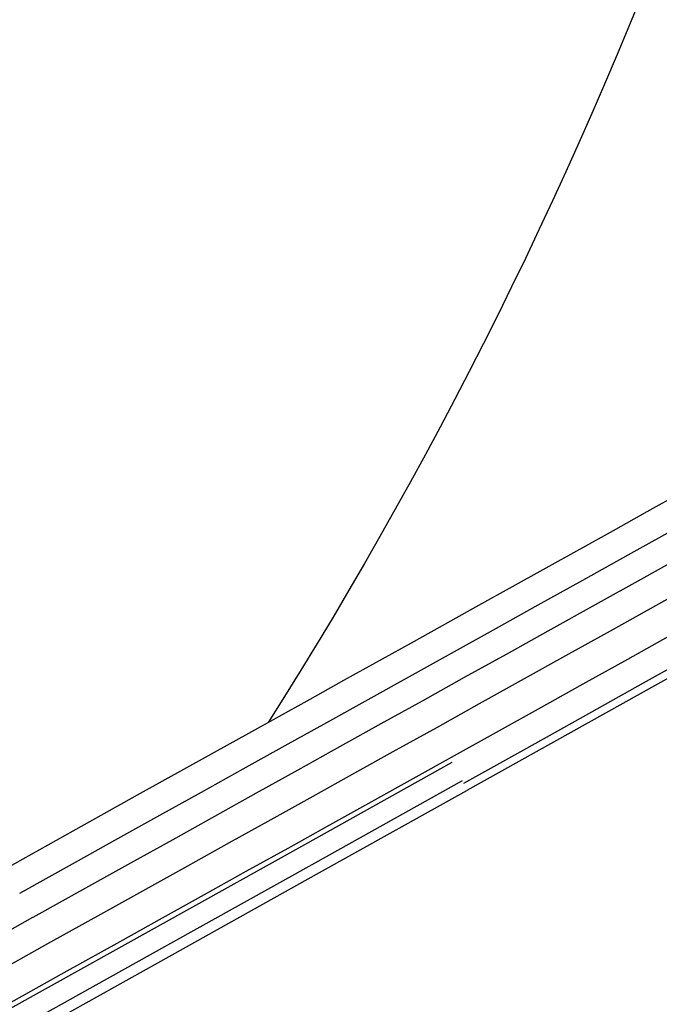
# Model space of a CAD drawing. Extents: x -19 to 1160, y -2382 to -1354.
# Tile 16 of 69: x 452.58 to 459.55, y -2148.98 to -2138.25. Entities that reach past the tile are written whole.
import ezdxf

# ---------------------------------------------------------------- set-up
doc = ezdxf.new("R2010")
doc.units = 0
doc.layers.add('1', color=7, linetype='CONTINUOUS')

msp = doc.modelspace()

# ---------------------------------------------------------------- linework, layer by layer
at = {"layer": '1', "color": 7, "extrusion": (0.866025, 0.500001, 5.12223e-06)}
msp.add_lwpolyline([(-2087.431, 40.214), (-2087.027, 40.555), (-2086.623, 40.894), (-2086.218, 41.23), (-2085.811, 41.564), (-2085.404, 41.896), (-2084.995, 42.225), (-2084.586, 42.552), (-2084.176, 42.876), (-2083.765, 43.198), (-2083.352, 43.518), (-2082.939, 43.835), (-2082.525, 44.149), (-2082.11, 44.461), (-2081.693, 44.771), (-2081.276, 45.079), (-2080.858, 45.383), (-2080.439, 45.686), (-2080.019, 45.986), (-2079.598, 46.284), (-2079.176, 46.579), (-2078.753, 46.872), (-2078.329, 47.162), (-2077.904, 47.45), (-2077.478, 47.736), (-2077.051, 48.019), (-2076.623, 48.3), (-2076.195, 48.578), (-2075.765, 48.854), (-2075.334, 49.127), (-2074.902, 49.398), (-2074.469, 49.667), (-2074.036, 49.933), (-2073.601, 50.196), (-2073.165, 50.458), (-2072.729, 50.717), (-2072.291, 50.973), (-2071.853, 51.227), (-2071.413, 51.479), (-2070.972, 51.728), (-2070.531, 51.975), (-2070.088, 52.219), (-2069.645, 52.461), (-2069.2, 52.7), (-2068.755, 52.937), (-2068.309, 53.172), (-2067.861, 53.404), (-2067.413, 53.634), (-2066.963, 53.861), (-2066.513, 54.086), (-2066.062, 54.309), (-2065.61, 54.529), (-2065.156, 54.747), (-2064.702, 54.962), (-2064.247, 55.175), (-2063.791, 55.385), (-2063.334, 55.593), (-2062.876, 55.798), (-2062.416, 56.002), (-2061.956, 56.202), (-2061.495, 56.401), (-2061.033, 56.596), (-2060.57, 56.79), (-2060.106, 56.981), (-2059.641, 57.169), (-2059.175, 57.355), (-2058.709, 57.539), (-2058.241, 57.72), (-2057.772, 57.899), (-2057.302, 58.076), (-2056.831, 58.25), (-2056.359, 58.421), (-2055.887, 58.591), (-2055.413, 58.757), (-2054.938, 58.922), (-2054.463, 59.084), (-2053.986, 59.243), (-2053.508, 59.4), (-2053.03, 59.555), (-2052.55, 59.707), (-2052.069, 59.857), (-2051.588, 60.004), (-2051.105, 60.149), (-2050.622, 60.291), (-2050.137, 60.432), (-2049.652, 60.569), (-2049.166, 60.704), (-2048.678, 60.837), (-2048.19, 60.968), (-2047.7, 61.096), (-2047.21, 61.221), (-2046.719, 61.344), (-2046.227, 61.465), (-2045.733, 61.583), (-2045.239, 61.699), (-2044.744, 61.812), (-2044.248, 61.923), (-2043.751, 62.032), (-2043.252, 62.138), (-2042.753, 62.242), (-2042.253, 62.343), (-2041.752, 62.442), (-2041.25, 62.538), (-2040.747, 62.632), (-2040.243, 62.724), (-2039.738, 62.813), (-2039.232, 62.9), (-2038.725, 62.984), (-2038.217, 63.066), (-2037.709, 63.146), (-2037.199, 63.223), (-2036.688, 63.297), (-2036.176, 63.369), (-2035.663, 63.439), (-2035.15, 63.507), (-2034.635, 63.571), (-2034.119, 63.634), (-2033.602, 63.694), (-2033.085, 63.752), (-2032.566, 63.807), (-2032.047, 63.86), (-2031.526, 63.91), (-2031.004, 63.958), (-2030.482, 64.004), (-2029.958, 64.047), (-2029.434, 64.087), (-2028.909, 64.126), (-2028.382, 64.161), (-2027.855, 64.195)], dxfattribs=at)
at = {"layer": '1', "color": 7, "extrusion": (-0.486507, 0.873658, -0.005659)}
msp.add_lwpolyline([(644.704, 28.339), (643.844, 28.333), (642.984, 28.331), (642.125, 28.331), (641.267, 28.334), (640.409, 28.34), (639.552, 28.349), (638.695, 28.36), (637.839, 28.374), (636.983, 28.391), (636.128, 28.411), (635.274, 28.434), (634.42, 28.459), (633.567, 28.487), (632.715, 28.518), (631.863, 28.552), (631.011, 28.589), (630.16, 28.628), (629.31, 28.67), (628.46, 28.715), (627.611, 28.763), (626.763, 28.813), (625.915, 28.866), (625.067, 28.923), (624.221, 28.981), (623.374, 29.043), (622.529, 29.108), (621.684, 29.175), (620.839, 29.245), (619.995, 29.318), (619.152, 29.393), (618.31, 29.472), (617.467, 29.553), (616.626, 29.637), (615.785, 29.724), (614.945, 29.813), (614.105, 29.906), (613.266, 30.001), (612.427, 30.099), (611.589, 30.2), (610.751, 30.303), (609.915, 30.409), (609.078, 30.519), (608.243, 30.63), (607.408, 30.745), (606.573, 30.863), (605.739, 30.983), (604.906, 31.106), (604.073, 31.232), (603.241, 31.361), (602.409, 31.492), (601.578, 31.626), (600.748, 31.763), (599.918, 31.903), (599.088, 32.046), (598.26, 32.191), (597.432, 32.339), (596.604, 32.49), (595.777, 32.644), (594.951, 32.801), (594.125, 32.96), (593.3, 33.122), (592.475, 33.287), (591.651, 33.455), (590.828, 33.625), (590.005, 33.799), (589.182, 33.975), (588.361, 34.154), (587.54, 34.335), (586.719, 34.52), (585.899, 34.707), (585.08, 34.897), (584.261, 35.09), (583.443, 35.286), (582.625, 35.484), (581.808, 35.685), (580.992, 35.889), (580.176, 36.096), (579.36, 36.306), (578.546, 36.518), (577.731, 36.733), (576.918, 36.951), (576.105, 37.172), (575.293, 37.395), (574.481, 37.622), (573.67, 37.851), (572.859, 38.083), (572.049, 38.317), (571.239, 38.555), (570.431, 38.795), (569.622, 39.038), (568.814, 39.284), (568.007, 39.533), (567.201, 39.784), (566.395, 40.039), (565.589, 40.296), (564.785, 40.555), (563.98, 40.818), (563.177, 41.083), (562.374, 41.352), (561.571, 41.623), (560.769, 41.896), (559.968, 42.173), (559.167, 42.452), (558.367, 42.735), (557.568, 43.02), (556.769, 43.307), (555.97, 43.598), (555.172, 43.891), (554.375, 44.187), (553.579, 44.486), (552.782, 44.788), (551.987, 45.092), (551.192, 45.4), (550.398, 45.71), (549.604, 46.022), (548.811, 46.338), (548.018, 46.657), (547.226, 46.978), (546.435, 47.302), (545.644, 47.629), (544.854, 47.958), (544.064, 48.291), (543.275, 48.626), (542.487, 48.964), (541.699, 49.305), (540.911, 49.648), (540.125, 49.994), (539.339, 50.344)], dxfattribs=at)
at = {"layer": '1', "color": 7, "extrusion": (-0.487045, 0.873377, 1.3343e-07)}
msp.add_lwpolyline([(635.585, 28.547), (635.891, 28.608), (636.218, 28.67), (636.563, 28.732), (636.926, 28.795), (637.303, 28.857), (637.694, 28.918), (638.097, 28.979), (638.51, 29.04), (638.931, 29.099), (639.359, 29.158), (640.227, 29.27), (641.101, 29.376), (641.967, 29.474), (642.812, 29.562), (643.632, 29.641), (644.423, 29.709), (645.183, 29.768), (645.909, 29.817), (646.609, 29.857), (647.292, 29.889), (647.967, 29.916), (648.644, 29.938), (649.331, 29.956), (650.773, 29.987)], dxfattribs=at)
at = {"layer": '1', "color": 7, "extrusion": (0.869533, 0.4849, -0.093728)}
msp.add_lwpolyline([(-2097.633, -30.816), (-2097.632, -30.844), (-2097.631, -30.873), (-2097.628, -30.902), (-2097.625, -30.93), (-2097.62, -30.959), (-2097.615, -30.987), (-2097.609, -31.015), (-2097.602, -31.044), (-2097.594, -31.072), (-2097.586, -31.099), (-2097.576, -31.127), (-2097.566, -31.154), (-2097.555, -31.181), (-2097.544, -31.208), (-2097.532, -31.235), (-2097.519, -31.261), (-2097.505, -31.287), (-2097.491, -31.312), (-2097.476, -31.337), (-2097.461, -31.361), (-2097.445, -31.385), (-2097.428, -31.409), (-2097.411, -31.432), (-2097.393, -31.454), (-2097.375, -31.476), (-2097.357, -31.497), (-2097.338, -31.517), (-2097.318, -31.537), (-2097.298, -31.556), (-2097.278, -31.575), (-2097.257, -31.592), (-2097.236, -31.609), (-2097.215, -31.626), (-2097.193, -31.641), (-2097.171, -31.656), (-2097.148, -31.67), (-2097.125, -31.683), (-2097.103, -31.695), (-2097.08, -31.707), (-2097.057, -31.718), (-2097.034, -31.728), (-2097.011, -31.738), (-2096.988, -31.747), (-2096.965, -31.755), (-2096.942, -31.763), (-2096.919, -31.77), (-2096.897, -31.776), (-2096.875, -31.782), (-2096.853, -31.787), (-2096.831, -31.792), (-2096.81, -31.796), (-2096.788, -31.8), (-2096.767, -31.803), (-2096.747, -31.806), (-2096.726, -31.808), (-2096.705, -31.81), (-2096.685, -31.811), (-2096.665, -31.812), (-2096.645, -31.812), (-2096.625, -31.812), (-2096.605, -31.812), (-2096.585, -31.811), (-2096.565, -31.81), (-2096.546, -31.808), (-2096.509, -31.804), (-2096.49, -31.802), (-2096.471, -31.799), (-2096.453, -31.796), (-2096.434, -31.792), (-2096.416, -31.789), (-2096.397, -31.784), (-2096.379, -31.78), (-2096.36, -31.774), (-2096.341, -31.769), (-2096.322, -31.763), (-2096.303, -31.756), (-2096.284, -31.749), (-2096.265, -31.742), (-2096.245, -31.734), (-2096.226, -31.725), (-2096.206, -31.716), (-2096.186, -31.706), (-2096.167, -31.696), (-2096.147, -31.685), (-2096.127, -31.674), (-2096.107, -31.662), (-2096.087, -31.649), (-2096.068, -31.636), (-2096.048, -31.623), (-2096.029, -31.608), (-2096.01, -31.594), (-2095.991, -31.578), (-2095.972, -31.562), (-2095.953, -31.545), (-2095.935, -31.528)], dxfattribs=at)
at = {"layer": '1', "color": 7, "extrusion": (0.870097, 0.485215, -0.086588)}
msp.add_lwpolyline([(-2097.633, -26.201), (-2097.632, -26.23), (-2097.631, -26.259), (-2097.628, -26.287), (-2097.625, -26.316), (-2097.621, -26.344), (-2097.615, -26.373), (-2097.609, -26.401), (-2097.602, -26.43), (-2097.595, -26.458), (-2097.586, -26.486), (-2097.577, -26.513), (-2097.567, -26.541), (-2097.556, -26.568), (-2097.544, -26.595), (-2097.532, -26.621), (-2097.519, -26.648), (-2097.505, -26.673), (-2097.491, -26.699), (-2097.476, -26.724), (-2097.461, -26.748), (-2097.445, -26.772), (-2097.428, -26.796), (-2097.411, -26.819), (-2097.393, -26.841), (-2097.375, -26.863), (-2097.357, -26.884), (-2097.338, -26.905), (-2097.318, -26.925), (-2097.298, -26.944), (-2097.278, -26.963), (-2097.257, -26.98), (-2097.236, -26.997), (-2097.214, -27.013), (-2097.192, -27.029), (-2097.17, -27.044), (-2097.148, -27.058), (-2097.125, -27.071), (-2097.102, -27.083), (-2097.079, -27.095), (-2097.056, -27.106), (-2097.033, -27.116), (-2097.01, -27.126), (-2096.987, -27.135), (-2096.964, -27.143), (-2096.942, -27.15), (-2096.919, -27.158), (-2096.896, -27.164), (-2096.874, -27.17), (-2096.852, -27.175), (-2096.831, -27.18), (-2096.809, -27.184), (-2096.788, -27.188), (-2096.767, -27.191), (-2096.746, -27.193), (-2096.725, -27.195), (-2096.705, -27.197), (-2096.684, -27.198), (-2096.664, -27.199), (-2096.644, -27.2), (-2096.624, -27.199), (-2096.604, -27.199), (-2096.584, -27.198), (-2096.565, -27.197), (-2096.545, -27.195), (-2096.508, -27.192), (-2096.489, -27.189), (-2096.471, -27.186), (-2096.452, -27.183), (-2096.434, -27.18), (-2096.415, -27.176), (-2096.397, -27.172), (-2096.378, -27.167), (-2096.359, -27.162), (-2096.34, -27.156), (-2096.321, -27.15), (-2096.302, -27.143), (-2096.283, -27.136), (-2096.264, -27.129), (-2096.245, -27.121), (-2096.225, -27.112), (-2096.206, -27.103), (-2096.186, -27.093), (-2096.166, -27.083), (-2096.146, -27.072), (-2096.126, -27.061), (-2096.107, -27.049), (-2096.087, -27.037), (-2096.067, -27.023), (-2096.048, -27.01), (-2096.028, -26.996), (-2096.009, -26.981), (-2095.99, -26.965), (-2095.971, -26.949), (-2095.953, -26.932), (-2095.935, -26.915)], dxfattribs=at)
at = {"layer": '1', "color": 7, "extrusion": (0.870573, 0.48548, -0.08008)}
msp.add_lwpolyline([(-2097.633, -21.992), (-2097.632, -22.021), (-2097.631, -22.049), (-2097.629, -22.078), (-2097.625, -22.107), (-2097.621, -22.136), (-2097.616, -22.164), (-2097.61, -22.193), (-2097.603, -22.221), (-2097.595, -22.249), (-2097.586, -22.277), (-2097.577, -22.305), (-2097.567, -22.333), (-2097.556, -22.36), (-2097.545, -22.387), (-2097.532, -22.413), (-2097.519, -22.44), (-2097.506, -22.466), (-2097.491, -22.491), (-2097.477, -22.516), (-2097.461, -22.541), (-2097.445, -22.565), (-2097.428, -22.589), (-2097.411, -22.612), (-2097.393, -22.634), (-2097.375, -22.656), (-2097.357, -22.677), (-2097.337, -22.698), (-2097.318, -22.718), (-2097.298, -22.737), (-2097.277, -22.756), (-2097.257, -22.773), (-2097.235, -22.79), (-2097.214, -22.807), (-2097.192, -22.822), (-2097.17, -22.837), (-2097.147, -22.851), (-2097.124, -22.864), (-2097.102, -22.876), (-2097.079, -22.888), (-2097.056, -22.899), (-2097.033, -22.909), (-2097.01, -22.919), (-2096.987, -22.928), (-2096.964, -22.936), (-2096.941, -22.944), (-2096.918, -22.951), (-2096.896, -22.957), (-2096.874, -22.963), (-2096.852, -22.968), (-2096.83, -22.973), (-2096.809, -22.977), (-2096.787, -22.981), (-2096.766, -22.984), (-2096.745, -22.986), (-2096.725, -22.988), (-2096.704, -22.99), (-2096.684, -22.991), (-2096.664, -22.992), (-2096.644, -22.992), (-2096.624, -22.992), (-2096.604, -22.992), (-2096.584, -22.991), (-2096.564, -22.99), (-2096.544, -22.988), (-2096.507, -22.984), (-2096.489, -22.982), (-2096.47, -22.979), (-2096.452, -22.976), (-2096.433, -22.973), (-2096.415, -22.969), (-2096.396, -22.964), (-2096.377, -22.96), (-2096.359, -22.954), (-2096.34, -22.949), (-2096.321, -22.943), (-2096.302, -22.936), (-2096.283, -22.929), (-2096.264, -22.922), (-2096.244, -22.914), (-2096.225, -22.905), (-2096.205, -22.896), (-2096.185, -22.886), (-2096.166, -22.876), (-2096.146, -22.865), (-2096.126, -22.854), (-2096.106, -22.842), (-2096.086, -22.829), (-2096.067, -22.816), (-2096.047, -22.802), (-2096.028, -22.788), (-2096.009, -22.773), (-2095.99, -22.758), (-2095.971, -22.742), (-2095.952, -22.725), (-2095.934, -22.708)], dxfattribs=at)
at = {"layer": '1', "color": 7, "extrusion": (0.871008, 0.485722, -0.073615)}
msp.add_lwpolyline([(-2097.633, -17.808), (-2097.633, -17.837), (-2097.631, -17.866), (-2097.629, -17.895), (-2097.625, -17.923), (-2097.621, -17.952), (-2097.616, -17.981), (-2097.61, -18.009), (-2097.603, -18.038), (-2097.595, -18.066), (-2097.587, -18.094), (-2097.578, -18.122), (-2097.567, -18.15), (-2097.557, -18.177), (-2097.545, -18.204), (-2097.533, -18.231), (-2097.52, -18.257), (-2097.506, -18.283), (-2097.492, -18.309), (-2097.477, -18.334), (-2097.461, -18.359), (-2097.445, -18.383), (-2097.429, -18.407), (-2097.411, -18.43), (-2097.394, -18.452), (-2097.375, -18.474), (-2097.356, -18.496), (-2097.337, -18.516), (-2097.318, -18.536), (-2097.298, -18.556), (-2097.277, -18.574), (-2097.256, -18.592), (-2097.235, -18.609), (-2097.213, -18.625), (-2097.191, -18.641), (-2097.169, -18.655), (-2097.147, -18.669), (-2097.124, -18.682), (-2097.101, -18.695), (-2097.078, -18.706), (-2097.055, -18.717), (-2097.032, -18.728), (-2097.009, -18.737), (-2096.986, -18.746), (-2096.963, -18.754), (-2096.941, -18.762), (-2096.918, -18.769), (-2096.895, -18.775), (-2096.873, -18.781), (-2096.851, -18.786), (-2096.829, -18.791), (-2096.808, -18.795), (-2096.787, -18.799), (-2096.766, -18.802), (-2096.745, -18.805), (-2096.724, -18.807), (-2096.704, -18.808), (-2096.683, -18.81), (-2096.663, -18.81), (-2096.643, -18.811), (-2096.623, -18.811), (-2096.603, -18.81), (-2096.583, -18.809), (-2096.564, -18.808), (-2096.544, -18.807), (-2096.507, -18.803), (-2096.488, -18.8), (-2096.47, -18.797), (-2096.451, -18.794), (-2096.433, -18.791), (-2096.414, -18.787), (-2096.396, -18.782), (-2096.377, -18.778), (-2096.358, -18.773), (-2096.339, -18.767), (-2096.32, -18.761), (-2096.301, -18.754), (-2096.282, -18.747), (-2096.263, -18.74), (-2096.244, -18.732), (-2096.224, -18.723), (-2096.205, -18.714), (-2096.185, -18.704), (-2096.165, -18.694), (-2096.145, -18.683), (-2096.125, -18.672), (-2096.106, -18.66), (-2096.086, -18.647), (-2096.066, -18.634), (-2096.047, -18.62), (-2096.027, -18.606), (-2096.008, -18.591), (-2095.989, -18.576), (-2095.971, -18.559), (-2095.952, -18.543), (-2095.934, -18.525)], dxfattribs=at)
at = {"layer": '1', "color": 7, "extrusion": (0.871381, 0.485931, -0.06757)}
msp.add_lwpolyline([(-2097.633, -13.894), (-2097.633, -13.923), (-2097.631, -13.952), (-2097.629, -13.981), (-2097.626, -14.01), (-2097.621, -14.039), (-2097.616, -14.067), (-2097.61, -14.096), (-2097.603, -14.125), (-2097.596, -14.153), (-2097.587, -14.181), (-2097.578, -14.209), (-2097.568, -14.237), (-2097.557, -14.264), (-2097.545, -14.291), (-2097.533, -14.318), (-2097.52, -14.345), (-2097.506, -14.371), (-2097.492, -14.396), (-2097.477, -14.421), (-2097.461, -14.446), (-2097.445, -14.47), (-2097.429, -14.494), (-2097.411, -14.517), (-2097.393, -14.54), (-2097.375, -14.562), (-2097.356, -14.583), (-2097.337, -14.604), (-2097.317, -14.624), (-2097.297, -14.644), (-2097.277, -14.662), (-2097.256, -14.68), (-2097.235, -14.697), (-2097.213, -14.713), (-2097.191, -14.729), (-2097.169, -14.743), (-2097.146, -14.757), (-2097.124, -14.77), (-2097.101, -14.783), (-2097.078, -14.794), (-2097.055, -14.805), (-2097.032, -14.816), (-2097.009, -14.825), (-2096.986, -14.834), (-2096.963, -14.842), (-2096.94, -14.85), (-2096.917, -14.857), (-2096.895, -14.863), (-2096.873, -14.869), (-2096.851, -14.874), (-2096.829, -14.879), (-2096.807, -14.883), (-2096.786, -14.887), (-2096.765, -14.89), (-2096.744, -14.892), (-2096.724, -14.895), (-2096.703, -14.896), (-2096.683, -14.897), (-2096.663, -14.898), (-2096.642, -14.898), (-2096.622, -14.898), (-2096.603, -14.898), (-2096.583, -14.897), (-2096.563, -14.896), (-2096.543, -14.894), (-2096.506, -14.89), (-2096.488, -14.888), (-2096.469, -14.885), (-2096.451, -14.882), (-2096.432, -14.878), (-2096.414, -14.874), (-2096.395, -14.87), (-2096.376, -14.865), (-2096.358, -14.86), (-2096.339, -14.854), (-2096.32, -14.848), (-2096.301, -14.842), (-2096.282, -14.835), (-2096.263, -14.827), (-2096.243, -14.819), (-2096.224, -14.81), (-2096.204, -14.801), (-2096.184, -14.792), (-2096.165, -14.781), (-2096.145, -14.77), (-2096.125, -14.759), (-2096.105, -14.747), (-2096.086, -14.735), (-2096.066, -14.721), (-2096.046, -14.708), (-2096.027, -14.693), (-2096.008, -14.678), (-2095.989, -14.663), (-2095.97, -14.647), (-2095.952, -14.63), (-2095.933, -14.613)], dxfattribs=at)
at = {"layer": '1', "color": 7, "extrusion": (0.87172, 0.486119, -0.061582)}
msp.add_lwpolyline([(-2097.633, -10.016), (-2097.633, -10.045), (-2097.631, -10.074), (-2097.629, -10.103), (-2097.626, -10.132), (-2097.621, -10.161), (-2097.616, -10.19), (-2097.61, -10.218), (-2097.603, -10.247), (-2097.596, -10.275), (-2097.587, -10.303), (-2097.578, -10.331), (-2097.568, -10.359), (-2097.557, -10.387), (-2097.545, -10.414), (-2097.533, -10.441), (-2097.52, -10.467), (-2097.506, -10.493), (-2097.492, -10.519), (-2097.477, -10.544), (-2097.461, -10.569), (-2097.445, -10.593), (-2097.428, -10.617), (-2097.411, -10.64), (-2097.393, -10.663), (-2097.375, -10.685), (-2097.356, -10.706), (-2097.337, -10.727), (-2097.317, -10.747), (-2097.297, -10.767), (-2097.276, -10.785), (-2097.255, -10.803), (-2097.234, -10.82), (-2097.212, -10.836), (-2097.19, -10.852), (-2097.168, -10.867), (-2097.146, -10.88), (-2097.123, -10.893), (-2097.1, -10.906), (-2097.077, -10.917), (-2097.054, -10.928), (-2097.031, -10.939), (-2097.008, -10.948), (-2096.985, -10.957), (-2096.962, -10.965), (-2096.939, -10.973), (-2096.917, -10.98), (-2096.894, -10.986), (-2096.872, -10.992), (-2096.85, -10.997), (-2096.828, -11.002), (-2096.807, -11.006), (-2096.786, -11.01), (-2096.765, -11.013), (-2096.744, -11.015), (-2096.723, -11.017), (-2096.703, -11.019), (-2096.682, -11.02), (-2096.662, -11.021), (-2096.642, -11.021), (-2096.622, -11.021), (-2096.602, -11.021), (-2096.582, -11.02), (-2096.562, -11.019), (-2096.543, -11.017), (-2096.506, -11.013), (-2096.487, -11.011), (-2096.469, -11.008), (-2096.45, -11.005), (-2096.432, -11.001), (-2096.413, -10.997), (-2096.395, -10.993), (-2096.376, -10.988), (-2096.357, -10.983), (-2096.338, -10.977), (-2096.319, -10.971), (-2096.3, -10.964), (-2096.281, -10.957), (-2096.262, -10.95), (-2096.243, -10.942), (-2096.223, -10.933), (-2096.204, -10.924), (-2096.184, -10.914), (-2096.164, -10.904), (-2096.144, -10.893), (-2096.125, -10.882), (-2096.105, -10.87), (-2096.085, -10.857), (-2096.065, -10.844), (-2096.046, -10.83), (-2096.027, -10.816), (-2096.007, -10.801), (-2095.988, -10.785), (-2095.97, -10.769), (-2095.951, -10.753), (-2095.933, -10.735)], dxfattribs=at)
at = {"layer": '1', "color": 7, "extrusion": (0.872018, 0.486286, -0.055776)}
msp.add_lwpolyline([(-2097.633, -6.254), (-2097.633, -6.283), (-2097.631, -6.312), (-2097.629, -6.341), (-2097.626, -6.37), (-2097.621, -6.399), (-2097.616, -6.428), (-2097.61, -6.456), (-2097.603, -6.485), (-2097.596, -6.513), (-2097.587, -6.542), (-2097.578, -6.57), (-2097.568, -6.597), (-2097.557, -6.625), (-2097.545, -6.652), (-2097.533, -6.679), (-2097.52, -6.705), (-2097.506, -6.732), (-2097.492, -6.757), (-2097.477, -6.782), (-2097.461, -6.807), (-2097.445, -6.832), (-2097.428, -6.855), (-2097.411, -6.879), (-2097.393, -6.901), (-2097.375, -6.923), (-2097.356, -6.945), (-2097.337, -6.966), (-2097.317, -6.986), (-2097.297, -7.005), (-2097.276, -7.024), (-2097.255, -7.041), (-2097.234, -7.059), (-2097.212, -7.075), (-2097.19, -7.09), (-2097.168, -7.105), (-2097.145, -7.119), (-2097.123, -7.132), (-2097.1, -7.144), (-2097.077, -7.156), (-2097.054, -7.167), (-2097.031, -7.177), (-2097.008, -7.186), (-2096.985, -7.195), (-2096.962, -7.203), (-2096.939, -7.211), (-2096.916, -7.218), (-2096.894, -7.224), (-2096.872, -7.23), (-2096.85, -7.235), (-2096.828, -7.24), (-2096.806, -7.244), (-2096.785, -7.248), (-2096.764, -7.251), (-2096.743, -7.253), (-2096.723, -7.255), (-2096.702, -7.257), (-2096.682, -7.258), (-2096.661, -7.259), (-2096.641, -7.259), (-2096.621, -7.259), (-2096.601, -7.259), (-2096.582, -7.258), (-2096.562, -7.257), (-2096.542, -7.255), (-2096.505, -7.251), (-2096.487, -7.248), (-2096.468, -7.246), (-2096.45, -7.242), (-2096.431, -7.239), (-2096.413, -7.235), (-2096.394, -7.231), (-2096.375, -7.226), (-2096.357, -7.221), (-2096.338, -7.215), (-2096.319, -7.209), (-2096.3, -7.202), (-2096.281, -7.195), (-2096.261, -7.188), (-2096.242, -7.179), (-2096.223, -7.171), (-2096.203, -7.162), (-2096.183, -7.152), (-2096.164, -7.142), (-2096.144, -7.131), (-2096.124, -7.119), (-2096.104, -7.107), (-2096.085, -7.095), (-2096.065, -7.082), (-2096.045, -7.068), (-2096.026, -7.054), (-2096.007, -7.039), (-2095.988, -7.023), (-2095.969, -7.007), (-2095.951, -6.99), (-2095.933, -6.973)], dxfattribs=at)
at = {"layer": '1', "color": 7, "extrusion": (0.872283, 0.486433, -0.050054)}
msp.add_lwpolyline([(-2097.633, -2.546), (-2097.633, -2.575), (-2097.631, -2.604), (-2097.629, -2.633), (-2097.626, -2.662), (-2097.621, -2.69), (-2097.616, -2.719), (-2097.61, -2.748), (-2097.603, -2.777), (-2097.596, -2.805), (-2097.587, -2.833), (-2097.578, -2.861), (-2097.568, -2.889), (-2097.557, -2.916), (-2097.545, -2.944), (-2097.533, -2.97), (-2097.52, -2.997), (-2097.506, -3.023), (-2097.492, -3.049), (-2097.477, -3.074), (-2097.461, -3.099), (-2097.445, -3.123), (-2097.428, -3.147), (-2097.411, -3.17), (-2097.393, -3.193), (-2097.374, -3.215), (-2097.355, -3.236), (-2097.336, -3.257), (-2097.316, -3.277), (-2097.296, -3.296), (-2097.276, -3.315), (-2097.255, -3.333), (-2097.233, -3.35), (-2097.211, -3.366), (-2097.189, -3.381), (-2097.167, -3.396), (-2097.145, -3.41), (-2097.122, -3.423), (-2097.099, -3.435), (-2097.076, -3.447), (-2097.053, -3.458), (-2097.03, -3.468), (-2097.007, -3.478), (-2096.984, -3.486), (-2096.961, -3.495), (-2096.938, -3.502), (-2096.916, -3.509), (-2096.893, -3.515), (-2096.871, -3.521), (-2096.849, -3.526), (-2096.827, -3.531), (-2096.806, -3.535), (-2096.785, -3.539), (-2096.763, -3.542), (-2096.743, -3.544), (-2096.722, -3.546), (-2096.701, -3.548), (-2096.681, -3.549), (-2096.661, -3.55), (-2096.641, -3.55), (-2096.621, -3.55), (-2096.601, -3.55), (-2096.581, -3.549), (-2096.561, -3.547), (-2096.542, -3.546), (-2096.505, -3.542), (-2096.486, -3.539), (-2096.468, -3.536), (-2096.449, -3.533), (-2096.431, -3.53), (-2096.412, -3.526), (-2096.393, -3.521), (-2096.375, -3.517), (-2096.356, -3.511), (-2096.337, -3.506), (-2096.318, -3.5), (-2096.299, -3.493), (-2096.28, -3.486), (-2096.261, -3.478), (-2096.242, -3.47), (-2096.222, -3.462), (-2096.203, -3.452), (-2096.183, -3.443), (-2096.163, -3.432), (-2096.143, -3.421), (-2096.124, -3.41), (-2096.104, -3.398), (-2096.084, -3.385), (-2096.065, -3.372), (-2096.045, -3.358), (-2096.026, -3.344), (-2096.007, -3.329), (-2095.988, -3.314), (-2095.969, -3.298), (-2095.95, -3.281), (-2095.932, -3.263)], dxfattribs=at)
at = {"layer": '1', "color": 7, "extrusion": (0.872517, 0.486564, -0.044375)}
msp.add_lwpolyline([(-2097.633, 1.136), (-2097.633, 1.107), (-2097.631, 1.078), (-2097.629, 1.049), (-2097.625, 1.02), (-2097.621, 0.991), (-2097.616, 0.963), (-2097.61, 0.934), (-2097.603, 0.905), (-2097.595, 0.877), (-2097.587, 0.849), (-2097.577, 0.821), (-2097.567, 0.793), (-2097.556, 0.766), (-2097.545, 0.739), (-2097.532, 0.712), (-2097.519, 0.685), (-2097.506, 0.659), (-2097.491, 0.634), (-2097.476, 0.608), (-2097.46, 0.584), (-2097.444, 0.559), (-2097.427, 0.536), (-2097.41, 0.512), (-2097.392, 0.49), (-2097.374, 0.468), (-2097.355, 0.446), (-2097.336, 0.426), (-2097.316, 0.406), (-2097.296, 0.386), (-2097.275, 0.368), (-2097.254, 0.35), (-2097.233, 0.333), (-2097.211, 0.317), (-2097.189, 0.301), (-2097.167, 0.287), (-2097.144, 0.273), (-2097.122, 0.26), (-2097.099, 0.247), (-2097.076, 0.236), (-2097.053, 0.225), (-2097.03, 0.215), (-2097.007, 0.205), (-2096.984, 0.196), (-2096.961, 0.188), (-2096.938, 0.181), (-2096.915, 0.174), (-2096.893, 0.167), (-2096.87, 0.162), (-2096.848, 0.156), (-2096.827, 0.152), (-2096.805, 0.148), (-2096.784, 0.144), (-2096.763, 0.141), (-2096.742, 0.139), (-2096.721, 0.136), (-2096.701, 0.135), (-2096.68, 0.134), (-2096.66, 0.133), (-2096.64, 0.133), (-2096.62, 0.133), (-2096.6, 0.133), (-2096.58, 0.134), (-2096.561, 0.136), (-2096.541, 0.137), (-2096.504, 0.141), (-2096.485, 0.144), (-2096.467, 0.147), (-2096.449, 0.15), (-2096.43, 0.153), (-2096.411, 0.157), (-2096.393, 0.162), (-2096.374, 0.166), (-2096.355, 0.172), (-2096.337, 0.177), (-2096.318, 0.184), (-2096.299, 0.19), (-2096.28, 0.197), (-2096.26, 0.205), (-2096.241, 0.213), (-2096.222, 0.222), (-2096.202, 0.231), (-2096.182, 0.241), (-2096.163, 0.251), (-2096.143, 0.262), (-2096.123, 0.273), (-2096.103, 0.285), (-2096.084, 0.298), (-2096.064, 0.311), (-2096.045, 0.325), (-2096.025, 0.339), (-2096.006, 0.354), (-2095.987, 0.37), (-2095.968, 0.386), (-2095.95, 0.403), (-2095.932, 0.42)], dxfattribs=at)
at = {"layer": '1', "color": 7, "extrusion": (0.872719, 0.486676, -0.038836)}
msp.add_lwpolyline([(-2097.633, 4.729), (-2097.633, 4.7), (-2097.631, 4.671), (-2097.629, 4.642), (-2097.625, 4.613), (-2097.621, 4.584), (-2097.616, 4.556), (-2097.61, 4.527), (-2097.603, 4.499), (-2097.595, 4.47), (-2097.586, 4.442), (-2097.577, 4.414), (-2097.567, 4.387), (-2097.556, 4.359), (-2097.544, 4.332), (-2097.532, 4.305), (-2097.519, 4.279), (-2097.505, 4.253), (-2097.491, 4.227), (-2097.476, 4.202), (-2097.46, 4.177), (-2097.444, 4.153), (-2097.427, 4.129), (-2097.41, 4.106), (-2097.392, 4.084), (-2097.373, 4.062), (-2097.354, 4.04), (-2097.335, 4.02), (-2097.315, 4), (-2097.295, 3.98), (-2097.275, 3.962), (-2097.254, 3.944), (-2097.232, 3.927), (-2097.21, 3.911), (-2097.188, 3.895), (-2097.166, 3.881), (-2097.144, 3.867), (-2097.121, 3.854), (-2097.098, 3.842), (-2097.075, 3.83), (-2097.052, 3.819), (-2097.029, 3.809), (-2097.006, 3.8), (-2096.983, 3.791), (-2096.96, 3.783), (-2096.937, 3.775), (-2096.915, 3.768), (-2096.892, 3.762), (-2096.87, 3.756), (-2096.848, 3.751), (-2096.826, 3.746), (-2096.805, 3.742), (-2096.783, 3.739), (-2096.762, 3.736), (-2096.741, 3.733), (-2096.721, 3.731), (-2096.7, 3.729), (-2096.68, 3.728), (-2096.66, 3.728), (-2096.64, 3.727), (-2096.62, 3.728), (-2096.6, 3.728), (-2096.58, 3.729), (-2096.56, 3.73), (-2096.54, 3.732), (-2096.503, 3.736), (-2096.485, 3.738), (-2096.466, 3.741), (-2096.448, 3.745), (-2096.429, 3.748), (-2096.411, 3.752), (-2096.392, 3.756), (-2096.374, 3.761), (-2096.355, 3.766), (-2096.336, 3.772), (-2096.317, 3.778), (-2096.298, 3.785), (-2096.279, 3.792), (-2096.26, 3.8), (-2096.24, 3.808), (-2096.221, 3.817), (-2096.201, 3.826), (-2096.182, 3.836), (-2096.162, 3.846), (-2096.142, 3.857), (-2096.122, 3.868), (-2096.103, 3.88), (-2096.083, 3.893), (-2096.064, 3.906), (-2096.044, 3.92), (-2096.025, 3.934), (-2096.006, 3.949), (-2095.987, 3.965), (-2095.968, 3.981), (-2095.95, 3.998), (-2095.931, 4.015)], dxfattribs=at)
at = {"layer": '1', "color": 7, "extrusion": (0.873715, 0.486274, -0.012649)}
msp.add_lwpolyline([(-2098.172, 31.302), (-2098.173, 31.326), (-2098.172, 31.35), (-2098.171, 31.374), (-2098.169, 31.398), (-2098.166, 31.422), (-2098.163, 31.446), (-2098.159, 31.47), (-2098.154, 31.494), (-2098.149, 31.518), (-2098.142, 31.542), (-2098.136, 31.566), (-2098.128, 31.59), (-2098.12, 31.614), (-2098.111, 31.637), (-2098.101, 31.661), (-2098.09, 31.685), (-2098.079, 31.708), (-2098.067, 31.732), (-2098.055, 31.756), (-2098.042, 31.779), (-2098.028, 31.803), (-2098.013, 31.826), (-2097.997, 31.849), (-2097.981, 31.873), (-2097.965, 31.896), (-2097.947, 31.919), (-2097.929, 31.942), (-2097.91, 31.966), (-2097.89, 31.989), (-2097.87, 32.012), (-2097.827, 32.058)], dxfattribs=at)
at = {"layer": '1', "color": 7, "extrusion": (0.872888, 0.486771, -0.033486)}
msp.add_lwpolyline([(-2097.633, 8.201), (-2097.632, 8.172), (-2097.631, 8.143), (-2097.628, 8.114), (-2097.625, 8.086), (-2097.621, 8.057), (-2097.615, 8.028), (-2097.609, 8), (-2097.602, 7.971), (-2097.595, 7.943), (-2097.586, 7.915), (-2097.577, 7.887), (-2097.566, 7.859), (-2097.555, 7.832), (-2097.544, 7.805), (-2097.531, 7.778), (-2097.518, 7.752), (-2097.504, 7.726), (-2097.49, 7.7), (-2097.475, 7.675), (-2097.459, 7.65), (-2097.443, 7.626), (-2097.426, 7.602), (-2097.409, 7.579), (-2097.391, 7.557), (-2097.373, 7.535), (-2097.354, 7.513), (-2097.335, 7.493), (-2097.315, 7.473), (-2097.295, 7.454), (-2097.274, 7.435), (-2097.253, 7.417), (-2097.232, 7.4), (-2097.21, 7.384), (-2097.188, 7.369), (-2097.166, 7.354), (-2097.143, 7.34), (-2097.12, 7.327), (-2097.098, 7.315), (-2097.075, 7.304), (-2097.052, 7.293), (-2097.028, 7.283), (-2097.005, 7.273), (-2096.982, 7.264), (-2096.959, 7.256), (-2096.937, 7.249), (-2096.914, 7.242), (-2096.891, 7.235), (-2096.869, 7.23), (-2096.847, 7.224), (-2096.825, 7.22), (-2096.804, 7.216), (-2096.783, 7.212), (-2096.762, 7.209), (-2096.741, 7.207), (-2096.72, 7.205), (-2096.7, 7.203), (-2096.679, 7.202), (-2096.659, 7.201), (-2096.639, 7.201), (-2096.619, 7.201), (-2096.599, 7.202), (-2096.579, 7.203), (-2096.559, 7.204), (-2096.54, 7.206), (-2096.503, 7.21), (-2096.484, 7.212), (-2096.466, 7.215), (-2096.447, 7.218), (-2096.429, 7.222), (-2096.41, 7.226), (-2096.392, 7.23), (-2096.373, 7.235), (-2096.354, 7.24), (-2096.335, 7.246), (-2096.317, 7.252), (-2096.298, 7.259), (-2096.278, 7.266), (-2096.259, 7.274), (-2096.24, 7.282), (-2096.22, 7.291), (-2096.201, 7.3), (-2096.181, 7.31), (-2096.161, 7.32), (-2096.142, 7.331), (-2096.122, 7.342), (-2096.102, 7.354), (-2096.083, 7.367), (-2096.063, 7.38), (-2096.044, 7.394), (-2096.024, 7.408), (-2096.005, 7.423), (-2095.986, 7.439), (-2095.967, 7.455), (-2095.949, 7.472), (-2095.931, 7.489)], dxfattribs=at)
at = {"layer": '1', "color": 7, "extrusion": (0.873026, 0.486848, -0.028383)}
msp.add_lwpolyline([(-2097.633, 11.515), (-2097.632, 11.487), (-2097.631, 11.458), (-2097.628, 11.429), (-2097.625, 11.4), (-2097.621, 11.371), (-2097.615, 11.343), (-2097.609, 11.314), (-2097.602, 11.286), (-2097.594, 11.257), (-2097.586, 11.229), (-2097.576, 11.201), (-2097.566, 11.174), (-2097.555, 11.147), (-2097.543, 11.119), (-2097.531, 11.093), (-2097.518, 11.066), (-2097.504, 11.04), (-2097.49, 11.015), (-2097.475, 10.99), (-2097.459, 10.965), (-2097.443, 10.941), (-2097.426, 10.917), (-2097.408, 10.894), (-2097.391, 10.872), (-2097.372, 10.85), (-2097.353, 10.829), (-2097.334, 10.808), (-2097.314, 10.788), (-2097.294, 10.769), (-2097.273, 10.75), (-2097.253, 10.733), (-2097.231, 10.716), (-2097.209, 10.699), (-2097.187, 10.684), (-2097.165, 10.67), (-2097.143, 10.656), (-2097.12, 10.643), (-2097.097, 10.63), (-2097.074, 10.619), (-2097.051, 10.608), (-2097.028, 10.598), (-2097.005, 10.588), (-2096.982, 10.58), (-2096.959, 10.572), (-2096.936, 10.564), (-2096.913, 10.557), (-2096.891, 10.551), (-2096.869, 10.545), (-2096.847, 10.54), (-2096.825, 10.535), (-2096.803, 10.531), (-2096.782, 10.528), (-2096.761, 10.525), (-2096.74, 10.522), (-2096.719, 10.52), (-2096.699, 10.519), (-2096.679, 10.518), (-2096.658, 10.517), (-2096.638, 10.517), (-2096.618, 10.517), (-2096.598, 10.517), (-2096.579, 10.518), (-2096.559, 10.52), (-2096.539, 10.521), (-2096.502, 10.526), (-2096.484, 10.528), (-2096.465, 10.531), (-2096.447, 10.534), (-2096.428, 10.538), (-2096.41, 10.542), (-2096.391, 10.546), (-2096.372, 10.551), (-2096.354, 10.556), (-2096.335, 10.562), (-2096.316, 10.568), (-2096.297, 10.575), (-2096.278, 10.582), (-2096.259, 10.59), (-2096.239, 10.598), (-2096.22, 10.606), (-2096.2, 10.616), (-2096.181, 10.626), (-2096.161, 10.636), (-2096.141, 10.647), (-2096.121, 10.658), (-2096.102, 10.67), (-2096.082, 10.683), (-2096.062, 10.696), (-2096.043, 10.71), (-2096.024, 10.724), (-2096.005, 10.739), (-2095.986, 10.755), (-2095.967, 10.771), (-2095.949, 10.788), (-2095.931, 10.805)], dxfattribs=at)
at = {"layer": '1', "color": 7, "extrusion": (0.873135, 0.486908, -0.023577)}
msp.add_lwpolyline([(-2097.633, 14.639), (-2097.632, 14.61), (-2097.631, 14.581), (-2097.628, 14.552), (-2097.625, 14.523), (-2097.62, 14.495), (-2097.615, 14.466), (-2097.609, 14.437), (-2097.602, 14.409), (-2097.594, 14.381), (-2097.585, 14.353), (-2097.576, 14.325), (-2097.566, 14.297), (-2097.555, 14.27), (-2097.543, 14.243), (-2097.531, 14.216), (-2097.517, 14.19), (-2097.504, 14.164), (-2097.489, 14.138), (-2097.474, 14.113), (-2097.459, 14.089), (-2097.442, 14.064), (-2097.425, 14.041), (-2097.408, 14.018), (-2097.39, 13.995), (-2097.372, 13.973), (-2097.353, 13.952), (-2097.334, 13.931), (-2097.314, 13.912), (-2097.294, 13.892), (-2097.273, 13.874), (-2097.252, 13.856), (-2097.231, 13.839), (-2097.209, 13.823), (-2097.187, 13.808), (-2097.165, 13.793), (-2097.142, 13.779), (-2097.119, 13.766), (-2097.096, 13.754), (-2097.073, 13.743), (-2097.05, 13.732), (-2097.027, 13.722), (-2097.004, 13.712), (-2096.981, 13.703), (-2096.958, 13.695), (-2096.935, 13.688), (-2096.913, 13.681), (-2096.89, 13.675), (-2096.868, 13.669), (-2096.846, 13.664), (-2096.824, 13.659), (-2096.803, 13.655), (-2096.781, 13.652), (-2096.76, 13.649), (-2096.74, 13.646), (-2096.719, 13.644), (-2096.698, 13.643), (-2096.678, 13.642), (-2096.658, 13.641), (-2096.638, 13.641), (-2096.618, 13.641), (-2096.598, 13.641), (-2096.578, 13.642), (-2096.558, 13.644), (-2096.539, 13.645), (-2096.502, 13.65), (-2096.483, 13.652), (-2096.465, 13.655), (-2096.446, 13.658), (-2096.428, 13.662), (-2096.409, 13.666), (-2096.39, 13.67), (-2096.372, 13.675), (-2096.353, 13.68), (-2096.334, 13.686), (-2096.315, 13.692), (-2096.296, 13.699), (-2096.277, 13.706), (-2096.258, 13.714), (-2096.239, 13.722), (-2096.219, 13.731), (-2096.2, 13.74), (-2096.18, 13.75), (-2096.16, 13.76), (-2096.141, 13.771), (-2096.121, 13.782), (-2096.101, 13.795), (-2096.082, 13.807), (-2096.062, 13.82), (-2096.043, 13.834), (-2096.023, 13.849), (-2096.004, 13.864), (-2095.985, 13.879), (-2095.967, 13.895), (-2095.948, 13.912), (-2095.93, 13.93)], dxfattribs=at)
at = {"layer": '1', "color": 7, "extrusion": (0.873215, 0.486953, -0.019261)}
msp.add_lwpolyline([(-2097.633, 17.446), (-2097.632, 17.417), (-2097.631, 17.388), (-2097.628, 17.359), (-2097.625, 17.33), (-2097.62, 17.302), (-2097.615, 17.273), (-2097.609, 17.244), (-2097.602, 17.216), (-2097.594, 17.188), (-2097.585, 17.16), (-2097.576, 17.132), (-2097.566, 17.104), (-2097.555, 17.077), (-2097.543, 17.05), (-2097.531, 17.023), (-2097.517, 16.997), (-2097.504, 16.971), (-2097.489, 16.945), (-2097.474, 16.92), (-2097.458, 16.895), (-2097.442, 16.871), (-2097.425, 16.848), (-2097.408, 16.824), (-2097.39, 16.802), (-2097.372, 16.78), (-2097.353, 16.759), (-2097.333, 16.738), (-2097.313, 16.718), (-2097.293, 16.699), (-2097.273, 16.681), (-2097.252, 16.663), (-2097.23, 16.646), (-2097.209, 16.63), (-2097.186, 16.614), (-2097.164, 16.6), (-2097.142, 16.586), (-2097.119, 16.573), (-2097.096, 16.561), (-2097.073, 16.549), (-2097.05, 16.539), (-2097.027, 16.528), (-2097.004, 16.519), (-2096.981, 16.51), (-2096.958, 16.502), (-2096.935, 16.495), (-2096.912, 16.488), (-2096.89, 16.481), (-2096.867, 16.476), (-2096.845, 16.471), (-2096.824, 16.466), (-2096.802, 16.462), (-2096.781, 16.459), (-2096.76, 16.456), (-2096.739, 16.453), (-2096.718, 16.451), (-2096.698, 16.45), (-2096.677, 16.449), (-2096.657, 16.448), (-2096.637, 16.448), (-2096.617, 16.448), (-2096.597, 16.448), (-2096.577, 16.449), (-2096.558, 16.451), (-2096.538, 16.452), (-2096.501, 16.457), (-2096.483, 16.459), (-2096.464, 16.462), (-2096.446, 16.465), (-2096.427, 16.469), (-2096.408, 16.473), (-2096.39, 16.477), (-2096.371, 16.482), (-2096.353, 16.487), (-2096.334, 16.493), (-2096.315, 16.499), (-2096.296, 16.506), (-2096.277, 16.513), (-2096.258, 16.521), (-2096.238, 16.529), (-2096.219, 16.538), (-2096.199, 16.547), (-2096.18, 16.557), (-2096.16, 16.567), (-2096.14, 16.578), (-2096.12, 16.59), (-2096.101, 16.602), (-2096.081, 16.614), (-2096.062, 16.628), (-2096.042, 16.641), (-2096.023, 16.656), (-2096.004, 16.671), (-2095.985, 16.686), (-2095.966, 16.703), (-2095.948, 16.72), (-2095.93, 16.737)], dxfattribs=at)
at = {"layer": '1', "color": 7, "extrusion": (0.87327, 0.486984, -0.015682)}
msp.add_lwpolyline([(-2097.633, 19.777), (-2097.632, 19.748), (-2097.631, 19.719), (-2097.628, 19.69), (-2097.625, 19.662), (-2097.621, 19.633), (-2097.615, 19.604), (-2097.609, 19.575), (-2097.602, 19.547), (-2097.594, 19.518), (-2097.586, 19.49), (-2097.576, 19.462), (-2097.566, 19.435), (-2097.555, 19.407), (-2097.543, 19.38), (-2097.531, 19.353), (-2097.518, 19.327), (-2097.504, 19.301), (-2097.489, 19.275), (-2097.474, 19.25), (-2097.459, 19.226), (-2097.442, 19.201), (-2097.425, 19.178), (-2097.408, 19.154), (-2097.39, 19.132), (-2097.372, 19.11), (-2097.353, 19.089), (-2097.333, 19.068), (-2097.313, 19.048), (-2097.293, 19.029), (-2097.272, 19.01), (-2097.251, 18.993), (-2097.23, 18.976), (-2097.208, 18.959), (-2097.186, 18.944), (-2097.164, 18.93), (-2097.141, 18.916), (-2097.119, 18.903), (-2097.096, 18.891), (-2097.073, 18.879), (-2097.05, 18.868), (-2097.026, 18.858), (-2097.003, 18.849), (-2096.98, 18.84), (-2096.957, 18.832), (-2096.935, 18.824), (-2096.912, 18.818), (-2096.889, 18.811), (-2096.867, 18.806), (-2096.845, 18.8), (-2096.823, 18.796), (-2096.802, 18.792), (-2096.781, 18.788), (-2096.759, 18.785), (-2096.739, 18.783), (-2096.718, 18.781), (-2096.697, 18.779), (-2096.677, 18.778), (-2096.657, 18.778), (-2096.637, 18.778), (-2096.617, 18.778), (-2096.597, 18.778), (-2096.577, 18.779), (-2096.557, 18.781), (-2096.538, 18.782), (-2096.501, 18.786), (-2096.482, 18.789), (-2096.464, 18.792), (-2096.445, 18.795), (-2096.427, 18.799), (-2096.408, 18.803), (-2096.39, 18.807), (-2096.371, 18.812), (-2096.352, 18.817), (-2096.333, 18.823), (-2096.314, 18.829), (-2096.296, 18.836), (-2096.276, 18.843), (-2096.257, 18.851), (-2096.238, 18.859), (-2096.218, 18.868), (-2096.199, 18.877), (-2096.179, 18.887), (-2096.16, 18.897), (-2096.14, 18.908), (-2096.12, 18.92), (-2096.1, 18.932), (-2096.081, 18.945), (-2096.061, 18.958), (-2096.042, 18.972), (-2096.023, 18.986), (-2096.003, 19.001), (-2095.985, 19.017), (-2095.966, 19.033), (-2095.948, 19.05), (-2095.929, 19.067)], dxfattribs=at)
at = {"layer": '1', "color": 7, "extrusion": (0.873255, 0.486975, -0.01677)}
msp.add_lwpolyline([(-2097.633, 19.068), (-2097.632, 19.039), (-2097.631, 19.01), (-2097.628, 18.981), (-2097.625, 18.953), (-2097.621, 18.924), (-2097.615, 18.895), (-2097.609, 18.866), (-2097.602, 18.838), (-2097.594, 18.81), (-2097.586, 18.782), (-2097.576, 18.754), (-2097.566, 18.726), (-2097.555, 18.699), (-2097.543, 18.672), (-2097.531, 18.645), (-2097.518, 18.618), (-2097.504, 18.592), (-2097.489, 18.567), (-2097.474, 18.542), (-2097.458, 18.517), (-2097.442, 18.493), (-2097.425, 18.469), (-2097.408, 18.446), (-2097.39, 18.423), (-2097.371, 18.402), (-2097.353, 18.38), (-2097.333, 18.36), (-2097.313, 18.34), (-2097.293, 18.32), (-2097.272, 18.302), (-2097.251, 18.284), (-2097.23, 18.267), (-2097.208, 18.251), (-2097.186, 18.236), (-2097.164, 18.221), (-2097.141, 18.207), (-2097.119, 18.194), (-2097.096, 18.182), (-2097.073, 18.171), (-2097.05, 18.16), (-2097.027, 18.15), (-2097.003, 18.14), (-2096.98, 18.132), (-2096.957, 18.123), (-2096.935, 18.116), (-2096.912, 18.109), (-2096.889, 18.103), (-2096.867, 18.097), (-2096.845, 18.092), (-2096.823, 18.088), (-2096.802, 18.084), (-2096.781, 18.08), (-2096.76, 18.077), (-2096.739, 18.075), (-2096.718, 18.073), (-2096.698, 18.071), (-2096.677, 18.07), (-2096.657, 18.069), (-2096.637, 18.069), (-2096.617, 18.069), (-2096.597, 18.07), (-2096.577, 18.071), (-2096.557, 18.072), (-2096.538, 18.074), (-2096.501, 18.078), (-2096.482, 18.081), (-2096.464, 18.084), (-2096.445, 18.087), (-2096.427, 18.09), (-2096.408, 18.094), (-2096.39, 18.099), (-2096.371, 18.104), (-2096.352, 18.109), (-2096.333, 18.115), (-2096.315, 18.121), (-2096.296, 18.128), (-2096.277, 18.135), (-2096.257, 18.142), (-2096.238, 18.151), (-2096.219, 18.159), (-2096.199, 18.169), (-2096.179, 18.179), (-2096.16, 18.189), (-2096.14, 18.2), (-2096.12, 18.211), (-2096.1, 18.223), (-2096.081, 18.236), (-2096.061, 18.249), (-2096.042, 18.263), (-2096.023, 18.278), (-2096.004, 18.293), (-2095.985, 18.308), (-2095.966, 18.324), (-2095.948, 18.341), (-2095.929, 18.359)], dxfattribs=at)
at = {"layer": '1', "color": 7, "extrusion": (0.872748, 0.487941, -0.014961)}
msp.add_lwpolyline([(-2096.922, 20.213), (-2096.894, 20.121), (-2096.864, 20.033), (-2096.849, 19.991), (-2096.833, 19.95), (-2096.817, 19.91), (-2096.8, 19.871), (-2096.783, 19.833), (-2096.765, 19.797), (-2096.747, 19.761), (-2096.729, 19.727), (-2096.71, 19.694), (-2096.691, 19.662), (-2096.672, 19.631), (-2096.652, 19.601), (-2096.631, 19.572), (-2096.611, 19.545), (-2096.589, 19.518), (-2096.568, 19.493), (-2096.546, 19.469), (-2096.524, 19.446), (-2096.501, 19.424), (-2096.489, 19.414), (-2096.478, 19.404), (-2096.466, 19.394), (-2096.454, 19.384), (-2096.442, 19.375), (-2096.43, 19.365), (-2096.418, 19.357), (-2096.406, 19.348), (-2096.393, 19.34), (-2096.381, 19.332), (-2096.368, 19.324), (-2096.356, 19.317), (-2096.343, 19.31), (-2096.33, 19.303), (-2096.317, 19.296), (-2096.304, 19.29), (-2096.291, 19.284), (-2096.278, 19.278), (-2096.264, 19.273), (-2096.251, 19.268), (-2096.237, 19.263), (-2096.224, 19.259), (-2096.21, 19.254), (-2096.196, 19.25), (-2096.182, 19.247), (-2096.168, 19.243), (-2096.154, 19.24), (-2096.139, 19.237), (-2096.125, 19.235), (-2096.111, 19.232), (-2096.096, 19.23), (-2096.081, 19.228), (-2096.067, 19.227), (-2096.052, 19.226), (-2096.037, 19.225), (-2096.022, 19.224), (-2096.007, 19.224), (-2095.991, 19.224), (-2095.976, 19.224), (-2095.96, 19.225), (-2095.945, 19.226), (-2095.929, 19.227), (-2095.897, 19.23), (-2095.865, 19.234), (-2095.833, 19.239), (-2095.8, 19.246), (-2095.767, 19.253), (-2095.733, 19.262), (-2095.699, 19.272), (-2095.665, 19.283), (-2095.63, 19.295), (-2095.594, 19.308), (-2095.559, 19.322), (-2095.522, 19.338), (-2095.486, 19.354), (-2095.449, 19.372), (-2095.412, 19.391), (-2095.374, 19.411), (-2095.336, 19.432), (-2095.297, 19.455), (-2095.219, 19.503)], dxfattribs=at)
at = {"layer": '1', "color": 7}
for points in [[(459.355, -2137.975, 33.057), (459.221, -2138.302, 32.904), (459.086, -2138.626, 32.752), (458.949, -2138.949, 32.6), (458.81, -2139.27, 32.448), (458.67, -2139.59, 32.297), (458.527, -2139.907, 32.146), (458.383, -2140.223, 31.995), (458.236, -2140.537, 31.844), (458.088, -2140.849, 31.694), (457.938, -2141.159, 31.544), (457.786, -2141.468, 31.394), (457.632, -2141.775, 31.245), (457.477, -2142.081, 31.096), (457.319, -2142.384, 30.947), (457.16, -2142.687, 30.798), (456.999, -2142.987, 30.65), (456.836, -2143.286, 30.502), (456.671, -2143.583, 30.354), (456.504, -2143.879, 30.206), (456.335, -2144.174, 30.059), (456.165, -2144.466, 29.912), (455.992, -2144.758, 29.766), (455.818, -2145.048, 29.62), (455.642, -2145.336, 29.474), (455.464, -2145.623, 29.328), (455.284, -2145.908, 29.183)], [(472.202, -2138.421, 39.826), (471.469, -2138.83, 39.791), (470.724, -2139.246, 39.759), (469.963, -2139.67, 39.729), (469.185, -2140.104, 39.702), (468.385, -2140.55, 39.677), (467.563, -2141.009, 39.654), (465.836, -2141.972, 39.612), (463.983, -2143.005, 39.573), (461.983, -2144.121, 39.535), (457.45, -2146.648, 39.454)], [(466.549, -2141.478, 39.934), (465.896, -2141.842, 39.912), (465.244, -2142.206, 39.893), (464.591, -2142.569, 39.876), (463.939, -2142.933, 39.861), (463.287, -2143.297, 39.849), (462.634, -2143.661, 39.839), (461.981, -2144.025, 39.832), (461.329, -2144.389, 39.826), (460.676, -2144.752, 39.823), (460.024, -2145.116, 39.823), (459.371, -2145.48, 39.824), (458.719, -2145.844, 39.828), (458.066, -2146.208, 39.834), (457.414, -2146.571, 39.843)], [(459.776, -2143.409, 28.803), (459.41, -2143.613, 28.845), (459.043, -2143.817, 28.886), (458.677, -2144.021, 28.924), (458.31, -2144.225, 28.96), (457.944, -2144.429, 28.995), (457.577, -2144.633, 29.027), (456.843, -2145.042, 29.085), (456.108, -2145.45, 29.136), (455.74, -2145.655, 29.158), (455.372, -2145.86, 29.179), (454.632, -2146.271, 29.213), (453.893, -2146.683, 29.241), (453.158, -2147.092, 29.262), (452.431, -2147.497, 29.276)], [(452.579, -2147.768, 29.068), (453.188, -2147.429, 29.056), (453.647, -2147.173, 29.045), (454.106, -2146.918, 29.031), (454.561, -2146.665, 29.014), (455.015, -2146.412, 28.995), (455.471, -2146.159, 28.973), (455.926, -2145.906, 28.949), (456.375, -2145.655, 28.921), (456.825, -2145.405, 28.891), (457.283, -2145.151, 28.857), (457.741, -2144.896, 28.819), (458.226, -2144.626, 28.776), (458.712, -2144.356, 28.73), (459.241, -2144.061, 28.675), (459.769, -2143.767, 28.615)], [(452.724, -2148.03, 28.991), (453.333, -2147.691, 28.979), (453.791, -2147.436, 28.968), (454.25, -2147.181, 28.954), (454.705, -2146.928, 28.938), (455.159, -2146.675, 28.919), (455.614, -2146.422, 28.898), (456.068, -2146.17, 28.873), (456.518, -2145.92, 28.846), (456.967, -2145.67, 28.816), (457.425, -2145.415, 28.782), (457.882, -2145.161, 28.745), (458.367, -2144.891, 28.702), (458.852, -2144.621, 28.655), (459.381, -2144.327, 28.6), (459.909, -2144.033, 28.541)], [(452.885, -2148.317, 29.014), (453.494, -2147.979, 29.003), (453.952, -2147.723, 28.992), (454.411, -2147.468, 28.978), (454.866, -2147.215, 28.962), (455.32, -2146.963, 28.944), (455.775, -2146.71, 28.922), (456.23, -2146.457, 28.898), (456.68, -2146.207, 28.871), (457.129, -2145.957, 28.84), (457.587, -2145.702, 28.807), (458.044, -2145.447, 28.77), (458.53, -2145.177, 28.727), (459.015, -2144.908, 28.681), (459.543, -2144.613, 28.626), (460.072, -2144.319, 28.567)], [(453.065, -2148.633, 29.184), (453.673, -2148.294, 29.173), (454.133, -2148.038, 29.162), (454.592, -2147.783, 29.149), (455.047, -2147.529, 29.133), (455.502, -2147.276, 29.114), (455.958, -2147.022, 29.093), (456.414, -2146.769, 29.069), (456.864, -2146.518, 29.042), (457.314, -2146.268, 29.012), (457.773, -2146.012, 28.978), (458.232, -2145.757, 28.941), (458.718, -2145.487, 28.899), (459.204, -2145.216, 28.853), (459.733, -2144.921, 28.798)]]:
    msp.add_polyline3d(points, dxfattribs=at)
at = {"layer": '1', "color": 7, "extrusion": (-0.4869, 0.873457, 0.001063)}
msp.add_arc((3389.098, -211427.516, -2097.349), 211487.75, 90.6158246, 90.7432747, dxfattribs=at)
at = {"layer": '1', "color": 7, "extrusion": (0.487044, -0.873378, -9.56911e-12)}
msp.add_arc((-3392.896, -213890.079, 2097.517), 213947.621, 89.26434767, 89.3903322, dxfattribs=at)
at = {"layer": '1', "color": 7, "extrusion": (-0.487039, 0.87338, -6.05292e-08)}
msp.add_arc((3394.333, -213890.123, -2097.636), 213947.23, 90.61005547, 90.73603995, dxfattribs=at)
at = {"layer": '1', "color": 7, "extrusion": (-0.487142, 0.873295, 0.007006)}
msp.add_arc((3164.668, -171377.458, -2096.201), 171439.564, 90.68446679, 90.84009101, dxfattribs=at)
at = {"layer": '1', "color": 7, "extrusion": (-0.487096, 0.873298, 0.009393)}
msp.add_arc((3170.629, -170898.926, -2096.447), 170966.203, 90.68838914, 90.8444444, dxfattribs=at)
at = {"layer": '1', "color": 7, "extrusion": (-0.487035, 0.873315, 0.010876)}
msp.add_arc((3174.258, -170185.95, -2096.773), 170256.644, 90.69252431, 90.84923024, dxfattribs=at)

doc.saveas('drawing.dxf')
